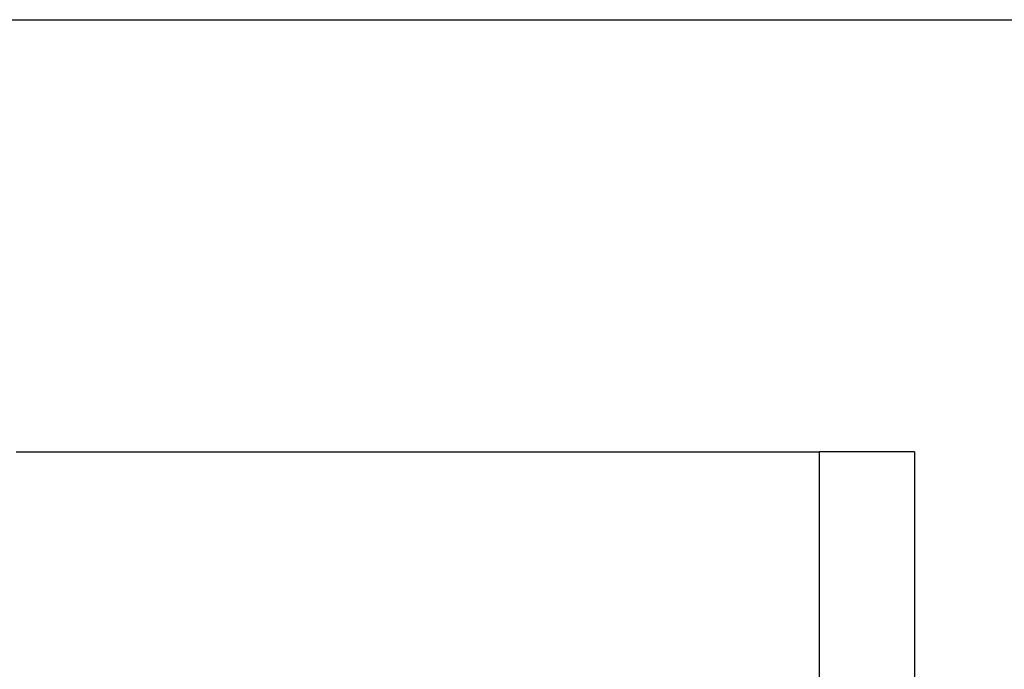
# Model space of a CAD drawing. Header units: inches. Extents: x 2.8 to 80.3, y 4.6 to 43.1.
# Tile 45 of 83: x 4.978 to 5.535, y 31.438 to 31.806. Entities that reach past the tile are written whole.
import ezdxf

# ---------------------------------------------------------------- set-up
doc = ezdxf.new("R2010")
doc.units = ezdxf.units.IN
doc.header["$MEASUREMENT"] = 0
doc.layers.add('Visible Edges(ANSI)', color=7, linetype='Continuous', lineweight=25)
doc.layers.add('Visible Tangent Edges(ANSI)', color=7, linetype='Continuous', lineweight=25)

msp = doc.modelspace()

# ---------------------------------------------------------------- linework, layer by layer
at = {"layer": 'Visible Edges(ANSI)'}
for p, q in [((3.90761, 31.80589), (17.53261, 31.80589)), ((4.97596, 31.5613), (5.43026, 31.5613)), ((5.48411, 31.5613), (5.43026, 31.5613)), ((5.48411, 31.5613), (5.48411, 14.17547))]:
    msp.add_line(p, q, dxfattribs=at)
at = {"layer": 'Visible Tangent Edges(ANSI)'}
msp.add_line((5.43026, 14.17547), (5.43026, 31.5613), dxfattribs=at)

doc.saveas('drawing.dxf')
